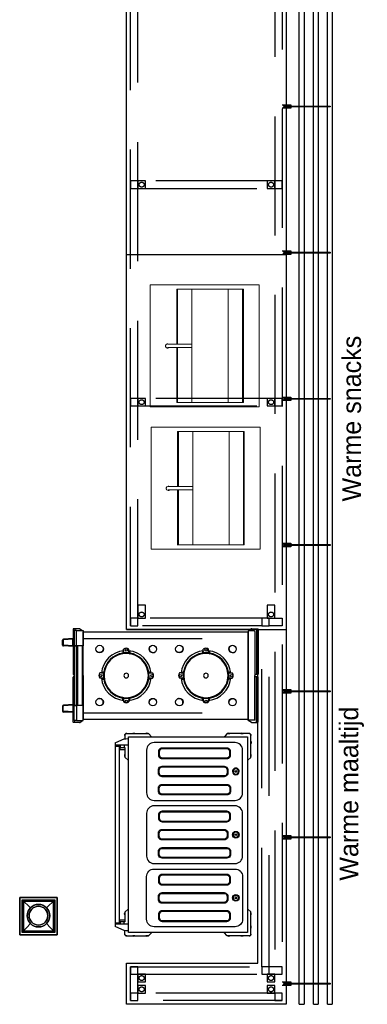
# Model space of a CAD drawing. Header units: millimetres. Extents: x -110 to 230337154, y -20 to 1103899040.
# Tile 46 of 58: x 115183696 to 115185549, y 551935482 to 551940735. Entities that reach past the tile are written whole.
import ezdxf

# ---------------------------------------------------------------- set-up
doc = ezdxf.new("R2010")
doc.units = ezdxf.units.MM
doc.header["$LTSCALE"] = 50
doc.linetypes.add('DASHED', pattern=[19.05, 12.7, -6.35])
doc.layers.get('0').update_dxf_attribs({"lineweight": 5})
for name, color, linetype in [('2D APPARATUUR', 7, 'Continuous'), ('2D APPARATUUR BOVENBOUW WARM', 1, 'Continuous'), ('2D APPARATUUR ONDERBOUW', 40, 'DASHED'), ('ONDERLEGGER BOUWKUNDIG', 7, 'Continuous'), ('ONDERLEGGER Text', 7, 'Continuous')]:
    doc.layers.add(name, color=color, linetype=linetype)
doc.styles.add('HTC', font='GOTHIC.TTF', dxfattribs={"height": 150})

# ---------------------------------------------------------------- blocks, each defined once
blk = doc.blocks.new('WHPL 21 GN M')
at = {"layer": '2D APPARATUUR BOVENBOUW WARM', "color": 251, "lineweight": 18, "true_color": 0x636466}
blk.add_lwpolyline([(644, -110.9), (644, -692.1), (-6.9, -692.1), (-6.9, -110.9)], close=True, dxfattribs=at)
for points in [[(616.4, -550.5), (620.8, -550.5), (620.8, -195.6), (16.4, -195.6), (16.4, -550.5), (309.5, -550.5)], [(16.4, -199.8), (620.8, -199.8)], [(16.4, -276), (620.8, -276)], [(621.2, -470.1), (16.4, -470.1)], [(309.5, -600.2), (309.5, -470.1)], [(327.5, -470.1), (327.5, -600.2)], [(616.4, -470.1), (620.8, -470.1)], [(621.2, -546.3), (327.5, -546.3)], [(327.5, -550.5), (621.2, -550.5)], [(616.4, -546.3), (620.8, -546.3)], [(327.5, -593.9), (329.6, -598.1), (329.6, -601.3), (326.4, -607.6), (321.1, -610.8), (316.9, -610.8), (310.5, -607.6), (307.4, -601.3), (307.4, -598.1), (309.5, -593.9)]]:
    blk.add_lwpolyline(points, dxfattribs=at)
at = {"layer": '2D APPARATUUR BOVENBOUW WARM', "lineweight": 18}
blk.add_lwpolyline([(309.5, -546.3), (16.4, -546.3)], dxfattribs=at)
blk = doc.blocks.new('DFR 2 X 240 ONVERWARMD')
at = {"layer": '2D APPARATUUR', "color": 251, "true_color": 0x636466}
for p, q in [((34.3, 1), (2, 1)), ((8.1, 1), (8.1, -243)), ((35.4, 0.7), (52.1, -9.9)), ((950.6, 0.7), (935.6, -8.9)), ((951.7, 1), (984, 1)), ((977.9, 1), (977.9, -8.9)), ((0, -1), (0, -241)), ((18, -13), (18, -249)), ((18, -24.5), (18, -242)), ((20, -11), (51, -11)), ((53, -11.6), (53, -20.5)), ((53, -13), (53, -249)), ((933, -16), (53, -16)), ((53, -249), (53, -16)), ((933, -11.6), (933, -20.5)), ((933, -249), (933, -16)), ((986, -1), (986, -241)), ((986, -51.4), (1038.3, -54.6)), ((987.9, -94.2), (987.9, -51.6)), ((933, -90), (980.9, -90)), ((938, -408), (938, -90)), ((963, -408), (963, -90)), ((969.9, -408), (969.9, -90)), ((980.9, -408), (980.9, -90)), ((986, -94.3), (1038.3, -91.2)), ((987.9, -55.6), (1038.1, -58.6)), ((987.9, -90.2), (1038.1, -87.2)), ((1039, -59.6), (1039, -86.2)), ((1043, -86.2), (1043, -59.6)), ((254.8, -131.8), (254.8, -133.3)), ((257.8, -131.8), (254.8, -131.8)), ((257.8, -131.8), (257.8, -132.7)), ((259, -132.3), (257.8, -132.3)), ((259, -117.4), (259, -129)), ((259, -129), (259, -132.5)), ((260.5, -117.2), (260.5, -128.8)), ((260.5, -128.8), (260.5, -132.3)), ((261.5, -131), (260.5, -131)), ((261.5, -131), (261.5, -132.2)), ((262.5, -116.9), (262.5, -120.3)), ((264, -120.3), (262.5, -120.3)), ((263, -127.8), (263, -128.5)), ((278, -127.8), (263, -127.8)), ((263, -128.5), (263, -132)), ((264, -128.1), (264, -108.8)), ((264, -116.6), (264, -120.3)), ((264, -116.6), (264, -120.3)), ((292, -128.1), (264, -128.1)), ((278, -127.8), (293, -127.8)), ((292, -128.1), (292, -108.8)), ((292, -116.6), (292, -120.3)), ((292, -116.6), (292, -120.3)), ((292, -120.3), (293.5, -120.3)), ((293, -127.8), (293, -128.5)), ((293, -128.5), (293, -132)), ((293.5, -116.9), (293.5, -120.3)), ((294.5, -131), (294.5, -132.2)), ((294.5, -131), (295.5, -131)), ((295.5, -117.2), (295.5, -128.8)), ((295.5, -128.8), (295.5, -132.3)), ((297, -117.4), (297, -129)), ((297, -129), (297, -132.5)), ((297, -132.3), (298.2, -132.3)), ((298.2, -131.8), (298.2, -132.7)), ((298.2, -131.8), (301.2, -131.8)), ((301.2, -131.8), (301.2, -133.3)), ((682.8, -131.8), (679.8, -131.8)), ((679.8, -131.8), (679.8, -133.3)), ((682.8, -131.8), (682.8, -132.7)), ((684, -132.3), (682.8, -132.3)), ((684, -117.4), (684, -129)), ((684, -129), (684, -132.5)), ((685.5, -117.2), (685.5, -128.8)), ((685.5, -128.8), (685.5, -132.3)), ((686.5, -131), (685.5, -131)), ((686.5, -131), (686.5, -132.2)), ((687.5, -116.9), (687.5, -120.3)), ((689, -120.3), (687.5, -120.3)), ((688, -127.8), (688, -128.5)), ((703, -127.8), (688, -127.8)), ((688, -128.5), (688, -132)), ((689, -128.1), (689, -108.8)), ((689, -116.6), (689, -120.3)), ((689, -116.6), (689, -120.3)), ((717, -128.1), (689, -128.1)), ((703, -127.8), (718, -127.8)), ((717, -128.1), (717, -108.8)), ((717, -116.6), (717, -120.3)), ((717, -116.6), (717, -120.3)), ((717, -120.3), (718.5, -120.3)), ((718, -127.8), (718, -128.5)), ((718, -128.5), (718, -132)), ((718.5, -116.9), (718.5, -120.3)), ((719.5, -131), (719.5, -132.2)), ((719.5, -131), (720.5, -131)), ((720.5, -117.2), (720.5, -128.8)), ((720.5, -128.8), (720.5, -132.3)), ((722, -117.4), (722, -129)), ((722, -129), (722, -132.5)), ((722, -132.3), (723.2, -132.3)), ((723.2, -131.8), (726.2, -131.8)), ((723.2, -131.8), (723.2, -132.7)), ((726.2, -131.8), (726.2, -133.3)), ((0, -497), (0, -257)), ((2, -243), (17, -243)), ((2, -255), (17, -255)), ((8.1, -499), (8.1, -255)), ((18, -485), (18, -249)), ((18, -473.5), (18, -256)), ((53, -485), (53, -249)), ((53, -249), (53, -482)), ((157.1, -235), (137.8, -235)), ((145.6, -235), (149.2, -235)), ((145.9, -233.5), (149.2, -233.5)), ((146.2, -231.5), (157.8, -231.5)), ((146.4, -230), (158, -230)), ((149.2, -235), (149.2, -233.5)), ((156.7, -234), (157.5, -234)), ((156.7, -249), (156.7, -234)), ((156.7, -249), (156.7, -264)), ((157.1, -235), (157.1, -263)), ((157.5, -234), (161, -234)), ((157.8, -231.5), (161.3, -231.5)), ((158, -230), (161.5, -230)), ((160, -232.5), (160, -231.5)), ((160, -232.5), (161.2, -232.5)), ((160.7, -225.8), (162.3, -225.8)), ((160.7, -228.8), (160.7, -225.8)), ((160.7, -228.8), (161.7, -228.8)), ((161.2, -230), (161.2, -228.8)), ((395.2, -225.8), (393.7, -225.8)), ((395.2, -228.8), (394.3, -228.8)), ((398, -230), (394.5, -230)), ((394.7, -230), (394.7, -228.8)), ((398.2, -231.5), (394.7, -231.5)), ((396, -232.5), (394.8, -232.5)), ((398.5, -234), (395, -234)), ((395.2, -228.8), (395.2, -225.8)), ((396, -232.5), (396, -231.5)), ((409.6, -230), (398, -230)), ((409.8, -231.5), (398.2, -231.5)), ((399.2, -234), (398.5, -234)), ((398.9, -235), (418.2, -235)), ((398.9, -263), (398.9, -235)), ((399.2, -249), (399.2, -234)), ((399.2, -249), (399.2, -264)), ((406.7, -235), (406.7, -233.5)), ((410.1, -233.5), (406.7, -233.5)), ((410.4, -235), (406.7, -235)), ((410.4, -235), (406.7, -235)), ((582.1, -235), (562.8, -235)), ((570.6, -235), (574.2, -235)), ((570.9, -233.5), (574.2, -233.5)), ((571.2, -231.5), (582.8, -231.5)), ((571.4, -230), (583, -230)), ((574.2, -235), (574.2, -233.5)), ((581.7, -234), (582.5, -234)), ((581.7, -249), (581.7, -234)), ((581.7, -249), (581.7, -264)), ((582.1, -235), (582.1, -263)), ((582.5, -234), (586, -234)), ((582.8, -231.5), (586.3, -231.5)), ((583, -230), (586.5, -230)), ((585, -232.5), (585, -231.5)), ((585, -232.5), (586.2, -232.5)), ((585.7, -228.8), (585.7, -225.8)), ((585.7, -225.8), (587.3, -225.8)), ((585.7, -228.8), (586.7, -228.8)), ((586.2, -230), (586.2, -228.8)), ((820.2, -225.8), (818.7, -225.8)), ((820.2, -228.8), (819.3, -228.8)), ((823, -230), (819.5, -230)), ((819.7, -230), (819.7, -228.8)), ((823.2, -231.5), (819.7, -231.5)), ((821, -232.5), (819.8, -232.5)), ((823.5, -234), (820, -234)), ((820.2, -228.8), (820.2, -225.8)), ((821, -232.5), (821, -231.5)), ((834.6, -230), (823, -230)), ((834.8, -231.5), (823.2, -231.5)), ((824.2, -234), (823.5, -234)), ((823.9, -235), (843.2, -235)), ((823.9, -263), (823.9, -235)), ((824.2, -249), (824.2, -234)), ((824.2, -249), (824.2, -264)), ((835.1, -233.5), (831.7, -233.5)), ((831.7, -235), (831.7, -233.5)), ((835.4, -235), (831.7, -235)), ((835.4, -235), (831.7, -235)), ((933, -249), (933, -482)), ((984, -243), (980.9, -243)), ((984, -255), (980.9, -255)), ((986, -497), (986, -257)), ((157.1, -263), (137.8, -263)), ((145.6, -263), (149.2, -263)), ((145.9, -264.5), (149.2, -264.5)), ((146.2, -266.5), (157.8, -266.5)), ((146.4, -268), (158, -268)), ((149.2, -263), (149.2, -264.5)), ((156.7, -264), (157.5, -264)), ((157.5, -264), (161, -264)), ((157.8, -266.5), (161.3, -266.5)), ((158, -268), (161.5, -268)), ((160, -265.5), (161.2, -265.5)), ((160, -265.5), (160, -266.5)), ((160.7, -269.2), (160.7, -272.2)), ((160.7, -269.2), (161.7, -269.2)), ((160.7, -272.2), (162.3, -272.2)), ((161.2, -268), (161.2, -269.2)), ((395.2, -272.2), (393.7, -272.2)), ((395.2, -269.2), (394.3, -269.2)), ((398, -268), (394.5, -268)), ((398.2, -266.5), (394.7, -266.5)), ((394.7, -268), (394.7, -269.2)), ((396, -265.5), (394.8, -265.5)), ((398.5, -264), (395, -264)), ((395.2, -269.2), (395.2, -272.2)), ((396, -265.5), (396, -266.5)), ((409.6, -268), (398, -268)), ((409.8, -266.5), (398.2, -266.5)), ((399.2, -264), (398.5, -264)), ((398.9, -263), (418.2, -263)), ((410.4, -263), (406.7, -263)), ((410.4, -263), (406.7, -263)), ((406.7, -263), (406.7, -264.5)), ((410.1, -264.5), (406.7, -264.5)), ((582.1, -263), (562.8, -263)), ((570.6, -263), (574.2, -263)), ((570.9, -264.5), (574.2, -264.5)), ((571.2, -266.5), (582.8, -266.5)), ((571.4, -268), (583, -268)), ((574.2, -263), (574.2, -264.5)), ((581.7, -264), (582.5, -264)), ((582.5, -264), (586, -264)), ((582.8, -266.5), (586.3, -266.5)), ((583, -268), (586.5, -268)), ((585, -265.5), (586.2, -265.5)), ((585, -265.5), (585, -266.5)), ((585.7, -269.2), (586.7, -269.2)), ((585.7, -269.2), (585.7, -272.2)), ((585.7, -272.2), (587.3, -272.2)), ((586.2, -268), (586.2, -269.2)), ((820.2, -272.2), (818.7, -272.2)), ((820.2, -269.2), (819.3, -269.2)), ((823, -268), (819.5, -268)), ((823.2, -266.5), (819.7, -266.5)), ((819.7, -268), (819.7, -269.2)), ((821, -265.5), (819.8, -265.5)), ((823.5, -264), (820, -264)), ((820.2, -269.2), (820.2, -272.2)), ((821, -265.5), (821, -266.5)), ((834.6, -268), (823, -268)), ((834.8, -266.5), (823.2, -266.5)), ((824.2, -264), (823.5, -264)), ((823.9, -263), (843.2, -263)), ((831.7, -263), (831.7, -264.5)), ((835.4, -263), (831.7, -263)), ((835.4, -263), (831.7, -263)), ((835.1, -264.5), (831.7, -264.5)), ((254.8, -366.3), (254.8, -364.7)), ((257.8, -366.3), (254.8, -366.3)), ((257.8, -366.3), (257.8, -365.3)), ((259, -365.8), (257.8, -365.8)), ((259, -369), (259, -365.5)), ((260.5, -369.2), (260.5, -365.7)), ((261.5, -367), (260.5, -367)), ((261.5, -367), (261.5, -365.8)), ((263, -369.5), (263, -366)), ((293, -369.5), (293, -366)), ((294.5, -367), (294.5, -365.8)), ((294.5, -367), (295.5, -367)), ((295.5, -369.2), (295.5, -365.7)), ((297, -369), (297, -365.5)), ((297, -365.8), (298.2, -365.8)), ((298.2, -366.3), (298.2, -365.3)), ((298.2, -366.3), (301.2, -366.3)), ((301.2, -366.3), (301.2, -364.7)), ((679.8, -366.3), (679.8, -364.7)), ((682.8, -366.3), (679.8, -366.3)), ((682.8, -366.3), (682.8, -365.3)), ((684, -365.8), (682.8, -365.8)), ((684, -369), (684, -365.5)), ((685.5, -369.2), (685.5, -365.7)), ((686.5, -367), (685.5, -367)), ((686.5, -367), (686.5, -365.8)), ((688, -369.5), (688, -366)), ((718, -369.5), (718, -366)), ((719.5, -367), (719.5, -365.8)), ((719.5, -367), (720.5, -367)), ((720.5, -369.2), (720.5, -365.7)), ((722, -369), (722, -365.5)), ((722, -365.8), (723.2, -365.8)), ((723.2, -366.3), (723.2, -365.3)), ((723.2, -366.3), (726.2, -366.3)), ((726.2, -366.3), (726.2, -364.7)), ((259, -380.6), (259, -369)), ((260.5, -380.8), (260.5, -369.2)), ((264, -377.8), (262.5, -377.8)), ((262.5, -381.1), (262.5, -377.8)), ((263, -370.3), (263, -369.5)), ((278, -370.3), (263, -370.3)), ((264, -369.9), (264, -389.2)), ((264, -369.9), (292, -369.9)), ((264, -381.4), (264, -377.8)), ((264, -381.4), (264, -377.8)), ((278, -370.3), (293, -370.3)), ((292, -369.9), (292, -389.2)), ((292, -381.4), (292, -377.8)), ((292, -377.8), (293.5, -377.8)), ((292, -381.4), (292, -377.8)), ((293, -370.3), (293, -369.5)), ((293.5, -381.1), (293.5, -377.8)), ((295.5, -380.8), (295.5, -369.2)), ((297, -380.6), (297, -369)), ((684, -380.6), (684, -369)), ((685.5, -380.8), (685.5, -369.2)), ((687.5, -381.1), (687.5, -377.8)), ((689, -377.8), (687.5, -377.8)), ((688, -370.3), (688, -369.5)), ((703, -370.3), (688, -370.3)), ((689, -369.9), (689, -389.2)), ((689, -369.9), (717, -369.9)), ((689, -381.4), (689, -377.8)), ((689, -381.4), (689, -377.8)), ((703, -370.3), (718, -370.3)), ((717, -369.9), (717, -389.2)), ((717, -381.4), (717, -377.8)), ((717, -377.8), (718.5, -377.8)), ((717, -381.4), (717, -377.8)), ((718, -370.3), (718, -369.5)), ((718.5, -381.1), (718.5, -377.8)), ((720.5, -380.8), (720.5, -369.2)), ((722, -380.6), (722, -369)), ((933, -408), (980.9, -408)), ((986, -403.7), (1038.3, -406.8)), ((987.9, -403.8), (987.9, -446.4)), ((987.9, -407.8), (1038.1, -410.8)), ((1039, -438.4), (1039, -411.8)), ((1043, -411.8), (1043, -438.4)), ((986, -446.6), (1038.3, -443.4)), ((987.9, -442.4), (1038.1, -439.4)), ((34.3, -499), (2, -499)), ((20, -487), (51, -487)), ((35.4, -498.7), (52.1, -488.1)), ((53, -486.4), (53, -477.5)), ((933, -482), (53, -482)), ((950.6, -498.7), (935.6, -489.2)), ((951.7, -499), (984, -499)), ((977.9, -499), (977.9, -489.2))]:
    blk.add_line(p, q, dxfattribs=at)
for points in [[(968, -8.9), (933, -8.9), (933, -90), (968, -90)], [(968, -489.2), (933, -489.2), (933, -408), (968, -408)]]:
    blk.add_lwpolyline(points, close=True, dxfattribs=at)
for points in [[(968, -8.9), (980.9, -8.9), (980.9, -90), (968, -90)], [(968, -489.2), (980.9, -489.2), (980.9, -408), (968, -408)]]:
    blk.add_lwpolyline(points, dxfattribs=at)
for points in [[(150.5, -93.2, -0.110196), (154.1, -99, -0.102594), (155.2, -106.2, -0.093403), (153.4, -113.4, -0.087802), (148.8, -119.8, -0.087802), (142.4, -124.4, -0.093403), (135.2, -126.2, -0.102594), (128, -125.1, -0.110196), (122.2, -121.5, -0.110196)], [(405.5, -93.2, 0.110196), (401.9, -99, 0.102594), (400.8, -106.2, 0.093403), (402.6, -113.4, 0.087802), (407.2, -119.8, 0.087802), (413.6, -124.4, 0.093403), (420.8, -126.2, 0.102594), (428, -125.1, 0.110196), (433.8, -121.5, 0.110196)], [(575.5, -93.2, -0.110196), (579.1, -99, -0.102594), (580.2, -106.2, -0.093403), (578.4, -113.4, -0.087802), (573.8, -119.8, -0.087802), (567.4, -124.4, -0.093403), (560.2, -126.2, -0.102594), (553, -125.1, -0.110196), (547.2, -121.5, -0.110196)], [(830.5, -93.2, 0.110196), (826.9, -99, 0.102594), (825.8, -106.2, 0.093403), (827.6, -113.4, 0.087802), (832.2, -119.8, 0.087802), (838.6, -124.4, 0.093403), (845.8, -126.2, 0.102594), (853, -125.1, 0.110196), (858.8, -121.5, 0.110196)], [(150.5, -404.8, 0.110196), (154.1, -399, 0.102594), (155.2, -391.8, 0.093403), (153.4, -384.6, 0.087802), (148.8, -378.2, 0.087802), (142.4, -373.6, 0.093403), (135.2, -371.8, 0.102594), (128, -372.9, 0.110196), (122.2, -376.5, 0.110196)], [(405.5, -404.8, -0.110196), (401.9, -399, -0.102594), (400.8, -391.8, -0.093403), (402.6, -384.6, -0.087802), (407.2, -378.2, -0.087802), (413.6, -373.6, -0.093403), (420.8, -371.8, -0.102594), (428, -372.9, -0.110196), (433.8, -376.5, -0.110196)], [(575.5, -404.8, 0.110196), (579.1, -399, 0.102594), (580.2, -391.8, 0.093403), (578.4, -384.6, 0.087802), (573.8, -378.2, 0.087802), (567.4, -373.6, 0.093403), (560.2, -371.8, 0.102594), (553, -372.9, 0.110196), (547.2, -376.5, 0.110196)], [(830.5, -404.8, -0.110196), (826.9, -399, -0.102594), (825.8, -391.8, -0.093403), (827.6, -384.6, -0.087802), (832.2, -378.2, -0.087802), (838.6, -373.6, -0.093403), (845.8, -371.8, -0.102594), (853, -372.9, -0.110196), (858.8, -376.5, -0.110196)]]:
    blk.add_lwpolyline(points, format="xyb", dxfattribs=at)
for centre, radius in [((136.4, -107.4), 20), ((419.6, -107.4), 20), ((561.4, -107.4), 20), ((844.6, -107.4), 20), ((278, -112.1), 6), ((703, -112.1), 6), ((141.1, -249), 6), ((414.9, -249), 6), ((566.1, -249), 6), ((839.9, -249), 6), ((136.4, -390.6), 20), ((278, -385.9), 6), ((419.6, -390.6), 20), ((561.4, -390.6), 20), ((703, -385.9), 6), ((844.6, -390.6), 20)]:
    blk.add_circle(centre, radius, dxfattribs=at)
for centre, radius, start, end in [((2, -1), 2, 90, 180), ((34.3, -1), 2, 57.5645, 90), ((951.7, -1), 2, 90, 122.4355), ((984, -1), 2, 0, 90), ((20, -13), 2, 90, 180), ((51, -13), 2, 0, 90), ((51, -11.6), 2, 0, 57.5645), ((278, -123.1), 20, 45.573, 134.427), ((703, -123.1), 20, 45.573, 134.427), ((1038, -59.6), 1, 0, 86.5448), ((1038, -86.2), 1, 273.4552, 0), ((1038, -59.6), 5, 0, 86.5448), ((1038, -86.2), 5, 273.4552, 0), ((278, -249), 133, 96.0423, 173.9577), ((278, -249), 121.2, 99.0155, 170.9845), ((278, -249), 118, 90, 180), ((278, -249), 119.2, 101.2184, 168.7816), ((270, -136.8), 16, 161.8194, 167.9084), ((278, -249), 119.2, 99.168, 100.5083), ((278, -249), 121.2, 97.1063, 98.2985), ((278, -249), 119.2, 97.2262, 98.3032), ((278, -249), 118, 0, 90), ((278, -249), 133, 6.0423, 83.9577), ((278, -249), 121.2, 81.7015, 82.8937), ((278, -249), 121.2, 81.7015, 82.8937), ((278, -249), 119.2, 81.6968, 82.7738), ((278, -249), 119.2, 81.6968, 82.7738), ((278, -249), 121.2, 9.0155, 80.9845), ((278, -249), 119.2, 79.4917, 80.832), ((278, -249), 119.2, 79.4917, 80.832), ((278, -249), 119.2, 79.4917, 80.832), ((286, -136.8), 16, 12.0916, 18.1806), ((278, -249), 119.2, 11.2184, 78.7816), ((703, -249), 133, 96.0423, 173.9577), ((703, -249), 121.2, 99.0155, 170.9845), ((703, -249), 118, 90, 180), ((703, -249), 119.2, 101.2184, 168.7816), ((695, -136.8), 16, 161.8194, 167.9084), ((703, -249), 119.2, 99.168, 100.5083), ((703, -249), 121.2, 97.1063, 98.2985), ((703, -249), 119.2, 97.2262, 98.3032), ((703, -249), 118, 0, 90), ((703, -249), 133, 6.0423, 83.9577), ((703, -249), 121.2, 81.7015, 82.8937), ((703, -249), 121.2, 81.7015, 82.8937), ((703, -249), 119.2, 81.6968, 82.7738), ((703, -249), 119.2, 81.6968, 82.7738), ((703, -249), 121.2, 9.0155, 80.9845), ((703, -249), 119.2, 79.4917, 80.832), ((703, -249), 119.2, 79.4917, 80.832), ((703, -249), 119.2, 79.4917, 80.832), ((711, -136.8), 16, 12.0916, 18.1806), ((703, -249), 119.2, 11.2184, 78.7816), ((2, -241), 2, 180, 270), ((2, -257), 2, 90, 180), ((17, -242), 1, 270, 0), ((17, -256), 1, 0, 90), ((152.1, -249), 20, 135.573, 224.427), ((278, -249), 121.2, 171.7015, 172.8937), ((278, -249), 121.2, 171.7015, 172.8937), ((278, -249), 119.2, 171.6968, 172.7738), ((278, -249), 119.2, 171.6968, 172.7738), ((278, -249), 118, 180, 270), ((278, -249), 119.2, 169.4917, 170.832), ((278, -249), 119.2, 169.4917, 170.832), ((278, -249), 119.2, 169.4917, 170.832), ((165.7, -241), 16, 102.0916, 108.1806), ((278, -249), 12.5, 90, 180), ((278, -249), 12.5, 180, 270), ((278, -249), 12.5, 0, 90), ((278, -249), 118, 270, 0), ((278, -249), 12.5, 270, 0), ((390.2, -241), 16, 71.8194, 77.9084), ((278, -249), 119.2, 9.168, 10.5083), ((278, -249), 119.2, 7.2262, 8.3032), ((278, -249), 121.2, 7.1063, 8.2985), ((403.9, -249), 20, 315.573, 44.427), ((577.1, -249), 20, 135.573, 224.427), ((703, -249), 121.2, 171.7015, 172.8937), ((703, -249), 121.2, 171.7015, 172.8937), ((703, -249), 119.2, 171.6968, 172.7738), ((703, -249), 119.2, 171.6968, 172.7738), ((703, -249), 118, 180, 270), ((703, -249), 119.2, 169.4917, 170.832), ((703, -249), 119.2, 169.4917, 170.832), ((703, -249), 119.2, 169.4917, 170.832), ((590.7, -241), 16, 102.0916, 108.1806), ((703, -249), 12.5, 90, 180), ((703, -249), 12.5, 180, 270), ((703, -249), 12.5, 0, 90), ((703, -249), 118, 270, 0), ((703, -249), 12.5, 270, 0), ((815.2, -241), 16, 71.8194, 77.9084), ((703, -249), 119.2, 9.168, 10.5083), ((703, -249), 119.2, 7.2262, 8.3032), ((703, -249), 121.2, 7.1063, 8.2985), ((828.9, -249), 20, 315.573, 44.427), ((984, -241), 2, 270, 0), ((984, -257), 2, 0, 90), ((278, -249), 133, 186.0423, 263.9577), ((278, -249), 121.2, 187.1063, 188.2985), ((278, -249), 121.2, 189.0155, 260.9845), ((278, -249), 119.2, 187.2262, 188.3032), ((278, -249), 119.2, 189.168, 190.5083), ((165.7, -257), 16, 251.8194, 257.9084), ((278, -249), 119.2, 191.2184, 258.7816), ((278, -249), 133, 276.0423, 353.9577), ((278, -249), 121.2, 279.0155, 350.9845), ((278, -249), 119.2, 281.2184, 348.7816), ((390.2, -257), 16, 282.0916, 288.1806), ((278, -249), 119.2, 349.4917, 350.832), ((278, -249), 119.2, 349.4917, 350.832), ((278, -249), 119.2, 349.4917, 350.832), ((278, -249), 119.2, 351.6968, 352.7738), ((278, -249), 119.2, 351.6968, 352.7738), ((278, -249), 121.2, 351.7015, 352.8937), ((278, -249), 121.2, 351.7015, 352.8937), ((703, -249), 133, 186.0423, 263.9577), ((703, -249), 121.2, 187.1063, 188.2985), ((703, -249), 121.2, 189.0155, 260.9845), ((703, -249), 119.2, 187.2262, 188.3032), ((703, -249), 119.2, 189.168, 190.5083), ((590.7, -257), 16, 251.8194, 257.9084), ((703, -249), 119.2, 191.2184, 258.7816), ((703, -249), 133, 276.0423, 353.9577), ((703, -249), 121.2, 279.0155, 350.9845), ((703, -249), 119.2, 281.2184, 348.7816), ((815.2, -257), 16, 282.0916, 288.1806), ((703, -249), 119.2, 349.4917, 350.832), ((703, -249), 119.2, 349.4917, 350.832), ((703, -249), 119.2, 349.4917, 350.832), ((703, -249), 119.2, 351.6968, 352.7738), ((703, -249), 119.2, 351.6968, 352.7738), ((703, -249), 121.2, 351.7015, 352.8937), ((703, -249), 121.2, 351.7015, 352.8937), ((270, -361.3), 16, 192.0916, 198.1806), ((278, -249), 119.2, 259.4917, 260.832), ((278, -249), 119.2, 259.4917, 260.832), ((278, -249), 119.2, 259.4917, 260.832), ((278, -249), 119.2, 261.6968, 262.7738), ((278, -249), 119.2, 261.6968, 262.7738), ((278, -249), 119.2, 277.2262, 278.3032), ((278, -249), 119.2, 279.168, 280.5083), ((286, -361.3), 16, 341.8194, 347.9084), ((695, -361.3), 16, 192.0916, 198.1806), ((703, -249), 119.2, 259.4917, 260.832), ((703, -249), 119.2, 259.4917, 260.832), ((703, -249), 119.2, 259.4917, 260.832), ((703, -249), 119.2, 261.6968, 262.7738), ((703, -249), 119.2, 261.6968, 262.7738), ((703, -249), 119.2, 277.2262, 278.3032), ((703, -249), 119.2, 279.168, 280.5083), ((711, -361.3), 16, 341.8194, 347.9084), ((278, -249), 121.2, 261.7015, 262.8937), ((278, -249), 121.2, 261.7015, 262.8937), ((278, -374.9), 20, 225.573, 314.427), ((278, -249), 121.2, 277.1063, 278.2985), ((703, -249), 121.2, 261.7015, 262.8937), ((703, -249), 121.2, 261.7015, 262.8937), ((703, -374.9), 20, 225.573, 314.427), ((703, -249), 121.2, 277.1063, 278.2985), ((1038, -411.8), 1, 0, 86.5448), ((1038, -411.8), 5, 0, 86.5448), ((1038, -438.4), 1, 273.4552, 0), ((1038, -438.4), 5, 273.4552, 0), ((2, -497), 2, 180, 270), ((20, -485), 2, 180, 270), ((34.3, -497), 2, 270, 302.4355), ((51, -485), 2, 270, 0), ((51, -486.4), 2, 302.4355, 0), ((951.7, -497), 2, 237.5645, 270), ((984, -497), 2, 270, 0)]:
    blk.add_arc(centre, radius, start, end, dxfattribs=at)
at = {"layer": '2D APPARATUUR ONDERBOUW', "color": 251, "true_color": 0x636466}
for p, q in [((933, -51), (53, -51)), ((933, -447), (53, -447))]:
    blk.add_line(p, q, dxfattribs=at)
blk = doc.blocks.new('A$Cc8fced64')
at = {"layer": '2D APPARATUUR', "color": 251, "true_color": 0x636466}
for points in [[(1.2, 712.7), (2, 716.7), (4.4, 719.8), (7.5, 721.8), (11.5, 722.6), (7.5, 721.8), (4.4, 719.8), (2, 716.7)], [(1062.7, 69), (20.2, 69), (20.2, 421.8), (20.2, 703.6), (1062.7, 703.6), (1062.7, 421.8)], [(55.2, 722.6), (43.6, 722.6), (43.6, 723.4), (49.2, 724.2), (55.2, 723.4)], [(113.5, 722.6), (125, 722.6), (125, 723.4), (119.4, 724.2), (113.5, 723.4)], [(969.4, 722.6), (969.4, 723.4), (963.9, 724.2), (957.9, 723.4), (957.9, 722.6)], [(1028.2, 722.6), (1039.7, 722.6), (1039.7, 723.4), (1033.7, 724.2), (1028.2, 723.4)], [(1.2, 680.6), (0.8, 680.6), (0, 674.6), (0.8, 669.1), (1.2, 669.1)], [(204.4, 165.9), (318.3, 165.9), (326.2, 166.7), (333.7, 168.7), (340.5, 172.6), (346.4, 177.4), (351.6, 183.7), (355.2, 190.5), (357.5, 198), (358.3, 206), (358.3, 638.1), (357.5, 645.6), (355.2, 653.2), (351.6, 660.3), (346.4, 666.3), (340.5, 671), (333.7, 675), (326.2, 677), (318.3, 677.8), (204.4, 677.8), (90.1, 677.8), (82.5, 677), (75, 675), (67.9, 671), (61.9, 666.3), (56.7, 660.3), (53.2, 653.2), (50.8, 645.6), (50, 638.1), (50, 206), (50.8, 198), (53.2, 190.5), (56.7, 183.7), (61.9, 177.4), (67.9, 172.6), (75, 168.7), (82.5, 166.7), (90.1, 165.9)], [(541.7, 165.9), (655.6, 165.9), (663.5, 166.7), (671, 168.7), (677.8, 172.6), (684.1, 177.4), (688.9, 183.7), (692.5, 190.5), (694.8, 198), (695.6, 206), (695.6, 638.1), (694.8, 645.6), (692.5, 653.2), (688.9, 660.3), (684.1, 666.3), (677.8, 671), (671, 675), (663.5, 677), (655.6, 677.8), (541.7, 677.8), (427.4, 677.8), (419.8, 677), (412.3, 675), (405.2, 671), (399.2, 666.3), (394, 660.3), (390.5, 653.2), (388.1, 645.6), (387.3, 638.1), (387.3, 206), (388.1, 198), (390.5, 190.5), (394, 183.7), (399.2, 177.4), (405.2, 172.6), (412.3, 168.7), (419.8, 166.7), (427.4, 165.9)], [(879, 677.8), (992.9, 677.8), (1000.8, 677), (1008.3, 675), (1015.1, 671), (1021.4, 666.3), (1026.2, 660.3), (1029.8, 653.2), (1032.1, 645.6), (1032.9, 638.1), (1032.9, 206), (1032.1, 198), (1029.8, 190.5), (1026.2, 183.7), (1021.4, 177.4), (1015.1, 172.6), (1008.3, 168.7), (1000.8, 166.7), (992.9, 165.9), (879, 165.9), (764.7, 165.9), (757.1, 166.7), (749.6, 168.7), (742.5, 172.6), (736.5, 177.4), (731.7, 183.7), (727.8, 190.5), (725.8, 198), (725, 206), (725, 638.1), (725.8, 645.6), (727.8, 653.2), (731.7, 660.3), (736.5, 666.3), (742.5, 671), (749.6, 675), (757.1, 677), (764.7, 677.8)], [(883.3, 641.7), (882.9, 644.1), (881.3, 645.6), (879, 646.4), (876.6, 645.6), (875, 644.1), (874.6, 641.7), (875, 639.7), (876.6, 637.7), (879, 637.3), (881.3, 637.7), (882.9, 639.7)], [(1081.7, 669.1), (1081.7, 680.6), (1082.1, 680.6), (1083.3, 674.6), (1082.1, 669.1)], [(1.2, 610.7), (0.8, 610.7), (0, 604.8), (0.8, 599.2), (1.2, 599.2)], [(79.4, 594.4), (79.4, 249.6), (80.2, 244.4), (82.1, 239.3), (85.3, 235.3), (89.3, 232.1), (94, 230.2), (99.2, 229.4), (115.5, 229.4), (120.6, 230.2), (125.4, 232.1), (129.4, 235.3), (132.5, 239.3), (134.5, 244.4), (135.3, 249.6), (135.3, 594.4), (134.5, 599.6), (132.5, 604.4), (129.4, 608.3), (125.4, 611.5), (120.6, 613.5), (115.5, 614.3), (99.2, 614.3), (94, 613.5), (89.3, 611.5), (85.3, 608.3), (82.1, 604.4), (80.2, 599.6)], [(83.3, 594.4), (83.3, 249.6), (84.1, 244.4), (86.5, 240.1), (90.1, 236.5), (94.4, 234.1), (99.2, 233.3), (115.5, 233.3), (120.2, 234.1), (124.6, 236.5), (128.2, 240.1), (130.6, 244.4), (131.3, 249.6), (131.3, 594.4), (130.6, 599.2), (128.2, 603.6), (124.6, 607.1), (120.2, 609.5), (115.5, 610.3), (99.2, 610.3), (94.4, 609.5), (90.1, 607.1), (86.5, 603.6), (84.1, 599.2)], [(204.4, 599.2), (212.3, 599.2), (217.5, 598.4), (222.2, 596.4), (226.2, 593.3), (229.4, 589.3), (231.3, 584.5), (232.1, 579.4), (232.1, 249.6), (231.3, 244.4), (229.4, 239.3), (226.2, 235.3), (222.2, 232.1), (217.5, 230.2), (212.3, 229.4), (204.4, 229.4), (196.4, 229.4), (190.9, 230.2), (186.1, 232.1), (182.1, 235.3), (179, 239.3), (177, 244.4), (176.2, 249.6), (176.2, 579.4), (177, 584.5), (179, 589.3), (182.1, 593.3), (186.1, 596.4), (190.9, 598.4), (196.4, 599.2)], [(204.4, 595.2), (212.3, 595.2), (217.1, 594.4), (221.8, 592.1), (225, 588.5), (227.4, 584.1), (228.2, 579.4), (228.2, 249.6), (227.4, 244.4), (225, 240.1), (221.8, 236.5), (217.1, 234.1), (212.3, 233.3), (204.4, 233.3), (196.4, 233.3), (191.3, 234.1), (186.9, 236.5), (183.3, 240.1), (181, 244.4), (180.2, 249.6), (180.2, 579.4), (181, 584.1), (183.3, 588.5), (186.9, 592.1), (191.3, 594.4), (196.4, 595.2)], [(329.4, 594.4), (329.4, 249.6), (328.6, 244.4), (326.6, 239.3), (323.4, 235.3), (319, 232.1), (314.3, 230.2), (309.1, 229.4), (293.3, 229.4), (288.1, 230.2), (283.3, 232.1), (279, 235.3), (275.8, 239.3), (273.8, 244.4), (273, 249.6), (273, 594.4), (273.8, 599.6), (275.8, 604.4), (279, 608.3), (283.3, 611.5), (288.1, 613.5), (293.3, 614.3), (309.1, 614.3), (314.3, 613.5), (319, 611.5), (323.4, 608.3), (326.6, 604.4), (328.6, 599.6)], [(325, 594.4), (325, 249.6), (324.2, 244.4), (322.2, 240.1), (318.7, 236.5), (314.3, 234.1), (309.1, 233.3), (293.3, 233.3), (288.1, 234.1), (283.7, 236.5), (280.2, 240.1), (278.2, 244.4), (277.4, 249.6), (277.4, 594.4), (278.2, 599.2), (280.2, 603.6), (283.7, 607.1), (288.1, 609.5), (293.3, 610.3), (309.1, 610.3), (314.3, 609.5), (318.7, 607.1), (322.2, 603.6), (324.2, 599.2)], [(416.7, 594.4), (416.7, 249.6), (417.5, 244.4), (419.4, 239.3), (422.6, 235.3), (426.6, 232.1), (431.3, 230.2), (436.5, 229.4), (452.8, 229.4), (457.9, 230.2), (462.7, 232.1), (466.7, 235.3), (469.8, 239.3), (471.8, 244.4), (472.6, 249.6), (472.6, 594.4), (471.8, 599.6), (469.8, 604.4), (466.7, 608.3), (462.7, 611.5), (457.9, 613.5), (452.8, 614.3), (436.5, 614.3), (431.3, 613.5), (426.6, 611.5), (422.6, 608.3), (419.4, 604.4), (417.5, 599.6)], [(420.6, 594.4), (420.6, 249.6), (421.4, 244.4), (423.8, 240.1), (427.4, 236.5), (431.7, 234.1), (436.5, 233.3), (452.8, 233.3), (457.5, 234.1), (461.9, 236.5), (465.5, 240.1), (467.9, 244.4), (468.7, 249.6), (468.7, 594.4), (467.9, 599.2), (465.5, 603.6), (461.9, 607.1), (457.5, 609.5), (452.8, 610.3), (436.5, 610.3), (431.7, 609.5), (427.4, 607.1), (423.8, 603.6), (421.4, 599.2)], [(541.7, 599.2), (549.6, 599.2), (554.8, 598.4), (559.5, 596.4), (563.9, 593.3), (567.1, 589.3), (569, 584.5), (569.4, 579.4), (569.4, 249.6), (569, 244.4), (567.1, 239.3), (563.9, 235.3), (559.5, 232.1), (554.8, 230.2), (549.6, 229.4), (541.7, 229.4), (533.7, 229.4), (528.6, 230.2), (523.4, 232.1), (519.4, 235.3), (516.3, 239.3), (514.3, 244.4), (513.5, 249.6), (513.5, 579.4), (514.3, 584.5), (516.3, 589.3), (519.4, 593.3), (523.4, 596.4), (528.6, 598.4), (533.7, 599.2)], [(541.7, 595.2), (549.6, 595.2), (554.4, 594.4), (559.1, 592.1), (562.7, 588.5), (564.7, 584.1), (565.5, 579.4), (565.5, 249.6), (564.7, 244.4), (562.7, 240.1), (559.1, 236.5), (554.4, 234.1), (549.6, 233.3), (541.7, 233.3), (533.7, 233.3), (528.6, 234.1), (524.2, 236.5), (520.6, 240.1), (518.3, 244.4), (517.5, 249.6), (517.5, 579.4), (518.3, 584.1), (520.6, 588.5), (524.2, 592.1), (528.6, 594.4), (533.7, 595.2)], [(666.7, 594.4), (666.7, 249.6), (665.9, 244.4), (663.9, 239.3), (660.7, 235.3), (656.3, 232.1), (651.6, 230.2), (646.4, 229.4), (630.6, 229.4), (625.4, 230.2), (620.6, 232.1), (616.3, 235.3), (613.1, 239.3), (611.1, 244.4), (610.7, 249.6), (610.7, 594.4), (611.1, 599.6), (613.1, 604.4), (616.3, 608.3), (620.6, 611.5), (625.4, 613.5), (630.6, 614.3), (646.4, 614.3), (651.6, 613.5), (656.3, 611.5), (660.7, 608.3), (663.9, 604.4), (665.9, 599.6)], [(662.7, 594.4), (662.7, 249.6), (661.9, 244.4), (659.5, 240.1), (656, 236.5), (651.6, 234.1), (646.4, 233.3), (630.6, 233.3), (625.4, 234.1), (621, 236.5), (617.5, 240.1), (615.5, 244.4), (614.7, 249.6), (614.7, 594.4), (615.5, 599.2), (617.5, 603.6), (621, 607.1), (625.4, 609.5), (630.6, 610.3), (646.4, 610.3), (651.6, 609.5), (656, 607.1), (659.5, 603.6), (661.9, 599.2)], [(809.9, 249.6), (809.9, 594.4), (809.1, 599.6), (807.1, 604.4), (804, 608.3), (800, 611.5), (795.2, 613.5), (790.1, 614.3), (773.8, 614.3), (768.7, 613.5), (763.9, 611.5), (759.9, 608.3), (756.7, 604.4), (754.8, 599.6), (754, 594.4), (754, 249.6), (754.8, 244.4), (756.7, 239.3), (759.9, 235.3), (763.9, 232.1), (768.7, 230.2), (773.8, 229.4), (790.1, 229.4), (795.2, 230.2), (800, 232.1), (804, 235.3), (807.1, 239.3), (809.1, 244.4)], [(806, 249.6), (806, 594.4), (805.2, 599.2), (802.8, 603.6), (799.2, 607.1), (794.8, 609.5), (790.1, 610.3), (773.8, 610.3), (769, 609.5), (764.7, 607.1), (761.1, 603.6), (758.7, 599.2), (757.9, 594.4), (757.9, 249.6), (758.7, 244.4), (761.1, 240.1), (764.7, 236.5), (769, 234.1), (773.8, 233.3), (790.1, 233.3), (794.8, 234.1), (799.2, 236.5), (802.8, 240.1), (805.2, 244.4)], [(879, 599.2), (886.9, 599.2), (892.1, 598.4), (896.8, 596.4), (901.2, 593.3), (904.4, 589.3), (906.4, 584.5), (906.7, 579.4), (906.7, 249.6), (906.4, 244.4), (904.4, 239.3), (901.2, 235.3), (896.8, 232.1), (892.1, 230.2), (886.9, 229.4), (879, 229.4), (871, 229.4), (865.9, 230.2), (861.1, 232.1), (856.7, 235.3), (853.6, 239.3), (851.6, 244.4), (850.8, 249.6), (850.8, 579.4), (851.6, 584.5), (853.6, 589.3), (856.7, 593.3), (861.1, 596.4), (865.9, 598.4), (871, 599.2)], [(879, 595.2), (886.9, 595.2), (891.7, 594.4), (896.4, 592.1), (900, 588.5), (902, 584.1), (902.8, 579.4), (902.8, 249.6), (902, 244.4), (900, 240.1), (896.4, 236.5), (891.7, 234.1), (886.9, 233.3), (879, 233.3), (871, 233.3), (865.9, 234.1), (861.5, 236.5), (857.9, 240.1), (855.6, 244.4), (854.8, 249.6), (854.8, 579.4), (855.6, 584.1), (857.9, 588.5), (861.5, 592.1), (865.9, 594.4), (871, 595.2)], [(967.9, 229.4), (983.7, 229.4), (988.9, 230.2), (994, 232.1), (998, 235.3), (1001.2, 239.3), (1003.2, 244.4), (1004, 249.6), (1004, 594.4), (1003.2, 599.6), (1001.2, 604.4), (998, 608.3), (994, 611.5), (988.9, 613.5), (983.7, 614.3), (967.9, 614.3), (962.7, 613.5), (957.9, 611.5), (953.6, 608.3), (950.4, 604.4), (948.4, 599.6), (948, 594.4), (948, 249.6), (948.4, 244.4), (950.4, 239.3), (953.6, 235.3), (957.9, 232.1), (962.7, 230.2)], [(952, 594.4), (952, 249.6), (952.8, 244.4), (954.8, 240.1), (958.3, 236.5), (963.1, 234.1), (967.9, 233.3), (983.7, 233.3), (988.9, 234.1), (993.3, 236.5), (996.8, 240.1), (999.2, 244.4), (1000, 249.6), (1000, 594.4), (999.2, 599.2), (996.8, 603.6), (993.3, 607.1), (988.9, 609.5), (983.7, 610.3), (967.9, 610.3), (963.1, 609.5), (958.3, 607.1), (954.8, 603.6), (952.8, 599.2)], [(1081.7, 610.7), (1081.7, 599.2), (1082.1, 599.2), (1083.3, 604.8), (1082.1, 610.7)], [(1.2, 162.3), (1.2, 173.8), (0.8, 173.8), (0, 167.9), (0.8, 162.3)], [(1081.7, 173.8), (1081.7, 162.3), (1082.1, 162.3), (1083.3, 167.9), (1082.1, 173.8)], [(1.2, 92.1), (0.8, 92.1), (0, 98), (0.8, 103.6), (1.2, 103.6)], [(1081.7, 92.1), (1082.1, 92.1), (1083.3, 98), (1082.1, 103.6), (1081.7, 103.6)], [(69.8, 19.8), (541.7, 19.8), (1013.5, 19.8), (1013.5, 0), (541.7, 0), (69.8, 0)], [(113.5, 50), (113.5, 49.6), (119.4, 48.4), (125, 49.6), (125, 50)], [(969.4, 50), (969.4, 49.6), (963.9, 48.4), (957.9, 49.6), (957.9, 50)]]:
    blk.add_lwpolyline(points, close=True, dxfattribs=at)
for points in [[(1.2, 712.7), (1.2, 598.4), (1.6, 596), (2.8, 594.4), (18.7, 580.6), (20.2, 579)], [(144.8, 703.6), (143.6, 705.6), (129.4, 721), (127.8, 722.2), (125.8, 722.6), (11.5, 722.6)], [(1071.8, 722.6), (1075.8, 721.8), (1079, 719.8), (1081, 716.7), (1081.7, 712.7), (1081, 716.7), (1079, 719.8), (1075.8, 721.8), (1071.8, 722.6), (957.1, 722.6), (955.2, 722.2), (953.6, 721), (939.7, 705.6), (938.1, 703.6)], [(1081.7, 712.7), (1081.7, 598.4), (1081.4, 596), (1080.2, 594.4), (1064.7, 580.6), (1062.7, 579)], [(1.2, 59.9), (2, 56.3), (4.4, 52.8), (7.5, 50.8), (11.5, 50), (7.5, 50.8), (4.4, 52.8), (2, 56.3), (1.2, 59.9), (1.2, 174.6), (1.6, 176.6), (2.8, 178.2), (18.7, 192.5), (20.2, 193.7)], [(1081.7, 59.9), (1081, 56.3), (1079, 52.8), (1075.8, 50.8), (1071.8, 50), (1075.8, 50.8), (1079, 52.8), (1081, 56.3), (1081.7, 59.9), (1081.7, 174.6), (1081.4, 176.6), (1080.2, 178.2), (1064.7, 192.5), (1062.7, 193.7)], [(69.4, 0), (69.4, 19.8), (69.4, 0), (52, 0), (50, 0.4), (49.2, 2), (31, 46.8), (29.4, 55.6), (29, 69)], [(63.5, 69), (63.5, 2)], [(63.5, 25.4), (66.3, 25.4), (76.2, 25.4), (76.2, 50), (125.8, 50), (127.8, 50.4), (129.4, 51.6), (143.6, 67.1), (144.8, 69)], [(938.1, 69), (939.7, 67.1), (953.6, 51.6), (955.2, 50.4), (957.1, 50), (1006.7, 50), (1006.7, 25.4), (1016.7, 25.4), (1019.8, 25.4)], [(1054.4, 69), (1054, 55.6), (1052, 46.8), (1034.1, 2), (1032.9, 0.4), (1031.4, 0), (1013.9, 0), (1013.9, 19.8), (1013.9, 0)], [(1019.8, 69), (1019.8, 2)], [(11.5, 50), (30.2, 50)], [(63.5, 21.4), (71.4, 21.8), (79.4, 23), (86.9, 25.8), (86.9, 50)], [(63.5, 46), (66.3, 46), (76.2, 46)], [(69.4, 19.8), (63.5, 19.8)], [(69.8, 19), (69.4, 19)], [(69.8, 1.2), (69.4, 1.2)], [(83.7, 24.6), (83.7, 19.8)], [(1019.8, 21.4), (1011.9, 21.8), (1004, 23), (996.4, 25.8), (996.4, 50)], [(999.2, 24.6), (999.2, 19.8)], [(1019.8, 46), (1016.7, 46), (1006.7, 46)], [(1013.5, 19), (1013.9, 19)], [(1013.5, 1.2), (1013.9, 1.2)], [(1013.9, 19.8), (1019.8, 19.8)], [(1071.8, 50), (1053.2, 50)]]:
    blk.add_lwpolyline(points, dxfattribs=at)
for points in [[(204.4, 623.8, 0.989071), (204.4, 659.9, 1.011049)], [(204.4, 628.2, 1.00396), (204.4, 655.6, 1.00396)], [(541.7, 628.2, 1.00396), (541.7, 655.6, 1.00396)], [(879, 655.6, 1.00396), (879, 628.2, 1.00396)]]:
    blk.add_lwpolyline(points, format="xyb", close=True, dxfattribs=at)
for centre, radius in [((204.2, 641.7), 4.54), ((541.8, 641.8), 18), ((541.5, 641.7), 4.54), ((878.8, 641.9), 18)]:
    blk.add_circle(centre, radius, dxfattribs=at)

msp = doc.modelspace()

# ---------------------------------------------------------------- linework, layer by layer
at = {"layer": '2D APPARATUUR'}
for p, q in [((115185186.6, 551935482), (115185186.6, 551941225.8)), ((115185212, 551941225.8), (115185212, 551935482)), ((115185261.7, 551935482), (115185261.7, 551941225.8)), ((115185286.8, 551941225.8), (115185286.8, 551935482)), ((115185336.6, 551935482), (115185336.6, 551941225.8)), ((115185361.7, 551941225.8), (115185361.7, 551935482)), ((115185096, 551940282), (115185142, 551940282)), ((115185142, 551940262.9), (115185096, 551940262.9)), ((115185142, 551940277), (115185101, 551940277)), ((115185101, 551940268), (115185142, 551940268)), ((115185102.6, 551940274.8), (115185351.8, 551940274.8)), ((115185351.8, 551940269.8), (115185102.6, 551940269.8)), ((115185142, 551940282), (115185142, 551940277)), ((115185142, 551940268), (115185142, 551940262.9)), ((115185351.8, 551940274.8), (115185351.8, 551940269.8)), ((115184266, 551939482), (115185116, 551939483)), ((115185096, 551939502), (115185142, 551939502)), ((115185142, 551939483), (115185096, 551939483)), ((115185142, 551939497), (115185101, 551939497)), ((115185101, 551939488), (115185142, 551939488)), ((115185102.6, 551939494.9), (115185351.8, 551939494.9)), ((115185351.8, 551939489.8), (115185102.6, 551939489.8)), ((115185142, 551939502), (115185142, 551939497)), ((115185142, 551939488), (115185142, 551939483)), ((115185351.8, 551939494.9), (115185351.8, 551939489.8)), ((115185096, 551938722), (115185142, 551938722)), ((115185142, 551938703), (115185096, 551938703)), ((115185142, 551938717), (115185101, 551938717)), ((115185101, 551938708), (115185142, 551938708)), ((115185102.6, 551938714.9), (115185351.8, 551938714.9)), ((115185351.8, 551938709.9), (115185102.6, 551938709.9)), ((115185142, 551938722), (115185142, 551938717)), ((115185142, 551938708), (115185142, 551938703)), ((115185351.8, 551938714.9), (115185351.8, 551938709.9)), ((115185095.6, 551937942.1), (115185141.7, 551937942.1)), ((115185141.7, 551937923), (115185095.6, 551937923)), ((115185141.7, 551937937), (115185100.7, 551937937)), ((115185100.7, 551937928), (115185141.7, 551937928)), ((115185102.3, 551937934.9), (115185351.5, 551937934.9)), ((115185351.5, 551937929.9), (115185102.3, 551937929.9)), ((115185141.7, 551937942.1), (115185141.7, 551937937)), ((115185141.7, 551937928), (115185141.7, 551937923)), ((115185351.5, 551937934.9), (115185351.5, 551937929.9)), ((115184266, 551937482), (115185116, 551937482)), ((115185095.6, 551937162.1), (115185141.7, 551937162.1)), ((115185141.7, 551937157), (115185100.7, 551937157)), ((115185102.3, 551937154.9), (115185351.5, 551937154.9)), ((115185141.7, 551937162.1), (115185141.7, 551937157)), ((115185351.5, 551937154.9), (115185351.5, 551937149.9)), ((115185141.7, 551937143), (115185095.6, 551937143)), ((115185100.7, 551937148), (115185141.7, 551937148)), ((115185351.5, 551937149.9), (115185102.3, 551937149.9)), ((115185141.7, 551937148), (115185141.7, 551937143)), ((115185095.6, 551936382.1), (115185141.7, 551936382.1)), ((115185141.7, 551936377.1), (115185100.7, 551936377.1)), ((115185100.7, 551936368.1), (115185141.7, 551936368.1)), ((115185102.3, 551936374.9), (115185351.5, 551936374.9)), ((115185351.5, 551936369.9), (115185102.3, 551936369.9)), ((115185141.7, 551936382.1), (115185141.7, 551936377.1)), ((115185141.7, 551936368.1), (115185141.7, 551936363)), ((115185351.5, 551936374.9), (115185351.5, 551936369.9)), ((115185141.7, 551936363), (115185095.6, 551936363)), ((115185096, 551935602.1), (115185142, 551935602.1)), ((115185142, 551935583.1), (115185096, 551935583.1)), ((115185142, 551935597.1), (115185101, 551935597.1)), ((115185101, 551935588.1), (115185142, 551935588.1)), ((115185102.6, 551935595), (115185351.8, 551935595)), ((115185351.8, 551935589.9), (115185102.6, 551935589.9)), ((115185142, 551935602.1), (115185142, 551935597.1)), ((115185142, 551935588.1), (115185142, 551935583.1)), ((115185351.8, 551935595), (115185351.8, 551935589.9)), ((115185186.5, 551935482), (115185212, 551935482)), ((115185261.6, 551935482), (115185286.8, 551935482)), ((115185336.5, 551935482), (115185361.7, 551935482))]:
    msp.add_line(p, q, dxfattribs=at)
msp.add_lwpolyline([(115184266, 551941232), (115185116, 551941232), (115185116, 551935482), (115184266, 551935482), (115184266, 551935702), (115184966, 551935702), (115184966, 551937482), (115184266, 551937482)], close=True, dxfattribs=at)
for points in [[(115185186.5, 551935482), (115185186.5, 551941225.9), (115185211.6, 551941225.9), (115185211.6, 551935482)], [(115185261.6, 551935482), (115185261.6, 551941225.9), (115185286.5, 551941225.9), (115185286.5, 551935482)], [(115185336.5, 551935482), (115185336.5, 551941225.9), (115185361.4, 551941225.9), (115185361.4, 551935482)]]:
    msp.add_lwpolyline(points, dxfattribs=at)
at = {"layer": '2D APPARATUUR ONDERBOUW'}
for points in [[(115184286, 551941212), (115185096, 551941212), (115185096, 551935502), (115184286, 551935502), (115184286, 551935682), (115184986, 551935682), (115184986, 551937502), (115184286, 551937502)], [(115184326, 551941172), (115185056, 551941172), (115185056, 551935542), (115184326, 551935542), (115184326, 551935642), (115185026, 551935642), (115185026, 551937542), (115184326, 551937542)], [(115184286, 551939835), (115184326, 551939835), (115184326, 551939875), (115184286, 551939875)], [(115184326, 551939835), (115185056, 551939835), (115185056, 551939875), (115184326, 551939875)], [(115184326, 551939835), (115184366, 551939835), (115184366, 551939875), (115184326, 551939875)], [(115185016, 551939835), (115185056, 551939835), (115185056, 551939875), (115185016, 551939875)], [(115185056, 551939835), (115185096, 551939835), (115185096, 551939875), (115185056, 551939875)], [(115184286, 551938674.7), (115184326, 551938674.7), (115184326, 551938714.7), (115184286, 551938714.7)], [(115184326, 551938674.7), (115185056, 551938674.7), (115185056, 551938714.7), (115184326, 551938714.7)], [(115184326, 551938674.7), (115184366, 551938674.7), (115184366, 551938714.7), (115184326, 551938714.7)], [(115185016, 551938674.7), (115185056, 551938674.7), (115185056, 551938714.7), (115185016, 551938714.7)], [(115185056, 551938674.7), (115185096, 551938674.7), (115185096, 551938714.7), (115185056, 551938714.7)], [(115184326, 551937542), (115184366, 551937542), (115184366, 551937612), (115184326, 551937612)], [(115185016, 551937542), (115185056, 551937542), (115185056, 551937612), (115185016, 551937612)], [(115184286, 551937502), (115184326, 551937502), (115184326, 551937542), (115184286, 551937542)], [(115184986, 551937502), (115185026, 551937502), (115185026, 551937542), (115184986, 551937542)], [(115185096, 551937502), (115185026, 551937502), (115185026, 551937542), (115185096, 551937542)], [(115184286, 551935642), (115184326, 551935642), (115184326, 551935682), (115184286, 551935682)], [(115184326, 551935602), (115184366, 551935602), (115184366, 551935642), (115184326, 551935642)], [(115184986, 551935642), (115185096, 551935642), (115185096, 551935682), (115184986, 551935682)], [(115185016, 551935602), (115185056, 551935602), (115185056, 551935642), (115185016, 551935642)], [(115184326, 551935542), (115184366, 551935542), (115184366, 551935582), (115184326, 551935582)], [(115185016, 551935542), (115185056, 551935542), (115185056, 551935582), (115185016, 551935582)], [(115184286, 551935502), (115184326, 551935502), (115184326, 551935542), (115184286, 551935542)], [(115185056, 551935502), (115185096, 551935502), (115185096, 551935542), (115185056, 551935542)]]:
    msp.add_lwpolyline(points, close=True, dxfattribs=at)
for centre in [(115184346, 551939855), (115185036, 551939855), (115184346, 551938694.7), (115185036, 551938694.7), (115184346, 551937562), (115185036, 551937562), (115184346, 551935622), (115185036, 551935622), (115184346, 551935562), (115185036, 551935562)]:
    msp.add_circle(centre, 13.2, dxfattribs=at)
at = {"layer": 'ONDERLEGGER BOUWKUNDIG'}
for p, q in [((115183696, 551936052), (115183896, 551936052)), ((115183696, 551935852), (115183696, 551936052)), ((115183896, 551936052), (115183696, 551936052)), ((115183696, 551936052), (115183696, 551935852)), ((115183896, 551936052), (115183896, 551935852)), ((115183896, 551935852), (115183896, 551936052)), ((115183753.6, 551935997.3), (115183709, 551936039)), ((115183709, 551935865), (115183709, 551936039)), ((115183709, 551936039), (115183883, 551936039)), ((115183876, 551936032), (115183716, 551936032)), ((115183716, 551936032), (115183716, 551935872)), ((115183716, 551936032), (115183876, 551936032)), ((115183716, 551935872), (115183716, 551936032)), ((115183838.4, 551935997.3), (115183883, 551936039)), ((115183876, 551935872), (115183876, 551936032)), ((115183876, 551936032), (115183876, 551935872)), ((115183883, 551936039), (115183883, 551935865)), ((115183709, 551935865), (115183753.6, 551935912.4)), ((115183883, 551935865), (115183838.4, 551935912.4)), ((115183896, 551935852), (115183696, 551935852)), ((115183696, 551935852), (115183896, 551935852)), ((115183883, 551935865), (115183709, 551935865)), ((115183716, 551935872), (115183876, 551935872)), ((115183876, 551935872), (115183716, 551935872))]:
    msp.add_line(p, q, dxfattribs=at)
for radius in [60, 50]:
    msp.add_circle((115183796, 551935954.9), radius, dxfattribs=at)
for radius, start, end in [(60, 0, 180), (50, 0, 180), (60, 180, 0), (50, 180, 0)]:
    msp.add_arc((115183796, 551935954.9), radius, start, end, dxfattribs=at)

# ---------------------------------------------------------------- block references
for name, p, rotation in [('WHPL 21 GN M', (115185084, 551939313.3), 270), ('WHPL 21 GN M', (115185088.4, 551938553.8), 270), ('DFR 2 X 240 ONVERWARMD', (115184966.9, 551936987), 180)]:
    msp.add_blockref(name, p, dxfattribs=dict(rotation=rotation))
at = {"layer": '2D APPARATUUR', "rotation": 269.9999999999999}
msp.add_blockref('A$Cc8fced64', (115184206.3, 551936928.6), dxfattribs=at)

# ---------------------------------------------------------------- texts
at = {"layer": 'ONDERLEGGER Text', "char_height": 100, "attachment_point": 5, "rotation": 90, "style": 'HTC'}
for s, width, insert in [('Warme snacks', 1229.847, (115185466, 551938607)), ('Warme maaltijd', 1691.25, (115185466, 551936605.9))]:
    msp.add_mtext_dynamic_manual_height_columns(s, width=width, gutter_width=875, heights=[0], dxfattribs=dict(at, insert=insert))

doc.saveas('drawing.dxf')
